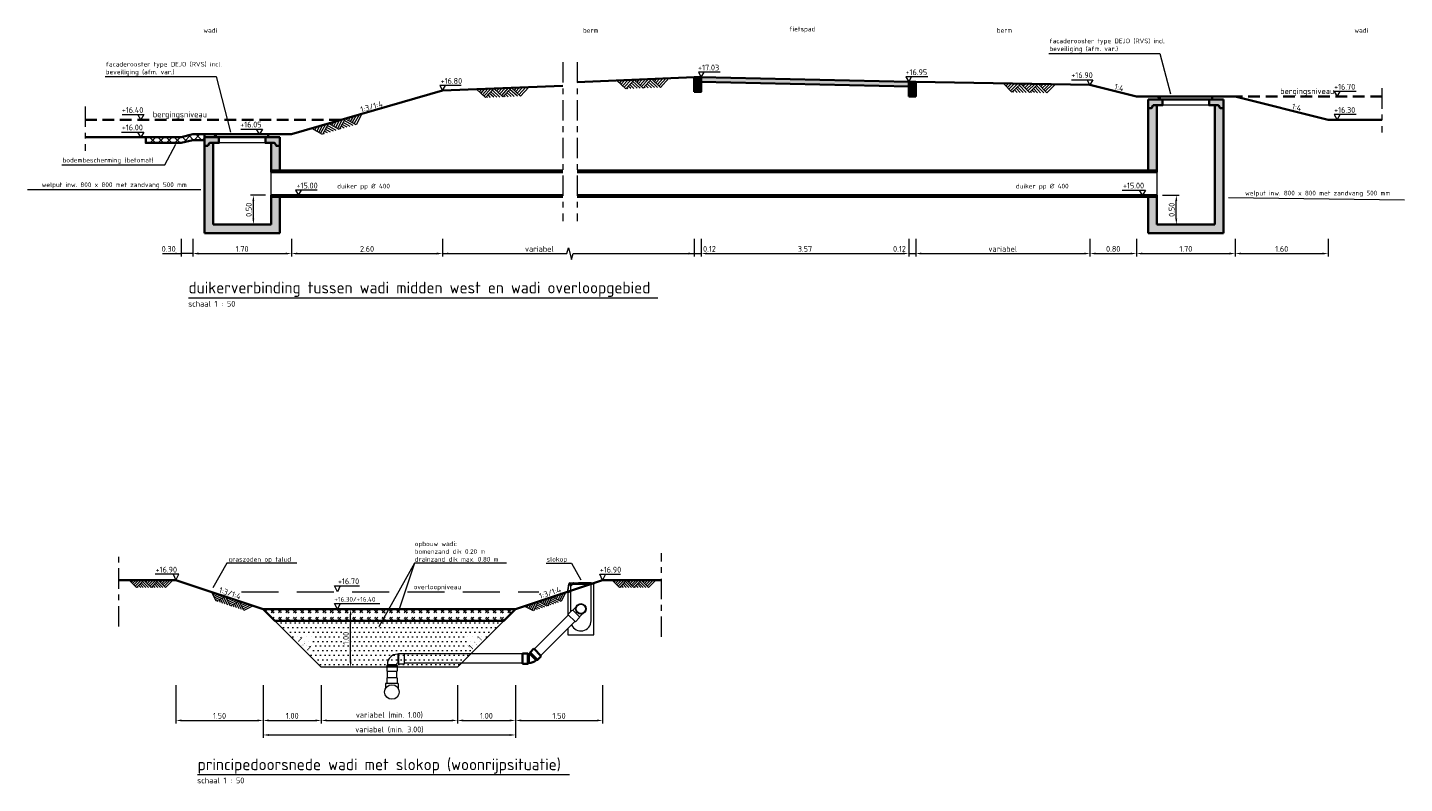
# Model space of a CAD drawing. Header units: metres. Extents: x 174255 to 175175, y 462028 to 462911.
# Tile 107 of 256: x 175067 to 175091, y 462235 to 462248. Entities that reach past the tile are written whole.
import ezdxf
from ezdxf.enums import TextEntityAlignment as Align

# ---------------------------------------------------------------- set-up
doc = ezdxf.new("R2010")
doc.units = ezdxf.units.M
for name, pattern in [('AFBREEKLIJN', [10, 7, -1.5, 0, -1.5]), ('HIDDEN2', [4.7625, 3.175, -1.5875]), ('HIDDENX2', [0.75, 0.5, -0.25])]:
    doc.linetypes.add(name, pattern=pattern)
doc.layers.get('Defpoints').update_dxf_attribs({"color": 6})
for name, color, linetype, lineweight in [('N-XX-AL-M', 10, 'Continuous', 20), ('N-XX-AL-VERWIJZING-DOORSNEDE-AFBREEKLIJN-GD', 10, 'AFBREEKLIJN', 18), ('N-XX-AL-VERWIJZING-DOORSNEDE-ARCERING-AD', 10, 'Continuous', 13), ('N-XX-AL-VERWIJZING-DOORSNEDE-ARCERING-VD', 254, 'Continuous', 13), ('N-XX-AL-VERWIJZING_DOORSNEDE-GD', 7, 'Continuous', 35), ('N-XX-AL-VERWIJZING_DOORSNEDE-T20', 7, 'Continuous', 18), ('N-XX-AL-VERWIJZING_DOORSNEDE-T40', 7, 'Continuous', 18)]:
    doc.layers.add(name, color=color, linetype=linetype, lineweight=lineweight)
doc.styles.add('NLCS-ISO-M50-T20', font='NLCS-ISO.ttf', dxfattribs={"height": 0.1})
doc.styles.add('NLCS-ISO-M50-T40', font='NLCS-ISO.ttf', dxfattribs={"height": 0.2})
doc.styles.add('Standaard50', font='isocpeur.ttf', dxfattribs={"height": 0.1})
doc.dimstyles.new('M50T20', dxfattribs={"dimtxt": 0.1, "dimasz": 0.1, "dimexe": 0.05, "dimexo": 0.1, "dimgap": 0.03, "dimtad": 1, "dimzin": 0, "dimdsep": 46, "dimtxsty": 'NLCS-ISO-M50-T20', "dimcen": 0, "dimclrd": 256, "dimclre": 256, "dimclrt": 256, "dimadec": 0, "dimazin": 0, "dimtfac": 1, "dimtix": 1, "dimtofl": 0, "dimtmove": 0, "dimatfit": 0, "dimfxl": 1, "dimtolj": 1, "dimtzin": 0, "dimlwd": -1, "dimlwe": -1, "dimarcsym": 0})

# ---------------------------------------------------------------- blocks, each defined once
blk = doc.blocks.new('*D34')
at = {"layer": 'Defpoints', "color": 0, "transparency": 16777216}
for p in [(175071.195, 462236.744), (175075.538, 462236.744), (175075.538, 462235.785)]:
    blk.add_point(p, dxfattribs=at)
at = {"layer": 'N-XX-AL-M', "transparency": 16777216}
for p, q in [((175071.195, 462236.644), (175071.195, 462235.735)), ((175075.538, 462236.644), (175075.538, 462235.735)), ((175071.295, 462235.785), (175075.438, 462235.785))]:
    blk.add_line(p, q, dxfattribs=at)
for points in [[(175071.295, 462235.801), (175071.295, 462235.768), (175071.195, 462235.785)], [(175075.438, 462235.801), (175075.438, 462235.768), (175075.538, 462235.785)]]:
    blk.add_solid(points, dxfattribs=at)
at = {"layer": 'N-XX-AL-M', "transparency": 16777216, "insert": (175073.367, 462235.875), "char_height": 0.1, "attachment_point": 5, "rotation": 0, "style": 'NLCS-ISO-M50-T20'}
blk.add_mtext('\\A1;variabel (min. 3.00)', dxfattribs=at)
blk = doc.blocks.new('*D35')
at = {"layer": 'Defpoints', "color": 0, "transparency": 16777216}
for p in [(175072.195, 462236.744), (175074.538, 462236.744), (175074.538, 462236.035)]:
    blk.add_point(p, dxfattribs=at)
at = {"layer": 'N-XX-AL-M', "transparency": 16777216}
for p, q in [((175072.195, 462236.644), (175072.195, 462235.985)), ((175074.538, 462236.644), (175074.538, 462235.985)), ((175072.295, 462236.035), (175074.438, 462236.035))]:
    blk.add_line(p, q, dxfattribs=at)
for points in [[(175072.295, 462236.051), (175072.295, 462236.018), (175072.195, 462236.035)], [(175074.438, 462236.051), (175074.438, 462236.018), (175074.538, 462236.035)]]:
    blk.add_solid(points, dxfattribs=at)
at = {"layer": 'N-XX-AL-M', "transparency": 16777216, "insert": (175073.367, 462236.125), "char_height": 0.1, "attachment_point": 5, "rotation": 0, "style": 'NLCS-ISO-M50-T20'}
blk.add_mtext('\\A1;variabel (min. 1.00)', dxfattribs=at)
blk = doc.blocks.new('*D36')
at = {"layer": 'Defpoints', "color": 0, "transparency": 16777216}
for p in [(175074.538, 462236.744), (175075.538, 462236.744), (175075.538, 462236.035)]:
    blk.add_point(p, dxfattribs=at)
at = {"layer": 'N-XX-AL-M', "transparency": 16777216}
for p, q in [((175074.538, 462236.644), (175074.538, 462235.985)), ((175075.538, 462236.644), (175075.538, 462235.985)), ((175074.638, 462236.035), (175075.438, 462236.035))]:
    blk.add_line(p, q, dxfattribs=at)
for points in [[(175074.638, 462236.051), (175074.638, 462236.018), (175074.538, 462236.035)], [(175075.438, 462236.051), (175075.438, 462236.018), (175075.538, 462236.035)]]:
    blk.add_solid(points, dxfattribs=at)
at = {"layer": 'N-XX-AL-M', "transparency": 16777216, "insert": (175075.038, 462236.115), "char_height": 0.1, "width": 0.2681, "attachment_point": 5, "rotation": 0, "style": 'NLCS-ISO-M50-T20'}
blk.add_mtext('\\A1;1.00', dxfattribs=at)
blk = doc.blocks.new('*D37')
at = {"layer": 'Defpoints', "color": 0, "transparency": 16777216}
for p in [(175071.195, 462236.744), (175072.195, 462236.744), (175072.195, 462236.035)]:
    blk.add_point(p, dxfattribs=at)
at = {"layer": 'N-XX-AL-M', "transparency": 16777216}
for p, q in [((175071.195, 462236.644), (175071.195, 462235.985)), ((175072.195, 462236.644), (175072.195, 462235.985)), ((175071.295, 462236.035), (175072.095, 462236.035))]:
    blk.add_line(p, q, dxfattribs=at)
for points in [[(175071.295, 462236.051), (175071.295, 462236.018), (175071.195, 462236.035)], [(175072.095, 462236.051), (175072.095, 462236.018), (175072.195, 462236.035)]]:
    blk.add_solid(points, dxfattribs=at)
at = {"layer": 'N-XX-AL-M', "transparency": 16777216, "insert": (175071.695, 462236.115), "char_height": 0.1, "attachment_point": 5, "rotation": 0, "style": 'NLCS-ISO-M50-T20'}
blk.add_mtext('\\A1;1.00', dxfattribs=at)
blk = doc.blocks.new('*D38')
at = {"layer": 'Defpoints', "color": 0, "transparency": 16777216}
for p in [(175069.695, 462236.744), (175071.195, 462236.744), (175071.195, 462236.035)]:
    blk.add_point(p, dxfattribs=at)
at = {"layer": 'N-XX-AL-M', "transparency": 16777216}
for p, q in [((175069.695, 462236.644), (175069.695, 462235.985)), ((175071.195, 462236.644), (175071.195, 462235.985)), ((175069.795, 462236.035), (175071.095, 462236.035))]:
    blk.add_line(p, q, dxfattribs=at)
for points in [[(175069.795, 462236.051), (175069.795, 462236.018), (175069.695, 462236.035)], [(175071.095, 462236.051), (175071.095, 462236.018), (175071.195, 462236.035)]]:
    blk.add_solid(points, dxfattribs=at)
at = {"layer": 'N-XX-AL-M', "transparency": 16777216, "insert": (175070.445, 462236.115), "char_height": 0.1, "attachment_point": 5, "rotation": 0, "style": 'NLCS-ISO-M50-T20'}
blk.add_mtext('\\A1;1.50', dxfattribs=at)
blk = doc.blocks.new('*D39')
at = {"layer": 'Defpoints', "color": 0, "transparency": 16777216}
for p in [(175075.538, 462236.744), (175077.038, 462236.744), (175077.038, 462236.035)]:
    blk.add_point(p, dxfattribs=at)
at = {"layer": 'N-XX-AL-M', "transparency": 16777216}
for p, q in [((175075.538, 462236.644), (175075.538, 462235.985)), ((175077.038, 462236.644), (175077.038, 462235.985)), ((175075.638, 462236.035), (175076.938, 462236.035))]:
    blk.add_line(p, q, dxfattribs=at)
for points in [[(175075.638, 462236.051), (175075.638, 462236.018), (175075.538, 462236.035)], [(175076.938, 462236.051), (175076.938, 462236.018), (175077.038, 462236.035)]]:
    blk.add_solid(points, dxfattribs=at)
at = {"layer": 'N-XX-AL-M', "transparency": 16777216, "insert": (175076.288, 462236.115), "char_height": 0.1, "attachment_point": 5, "rotation": 0, "style": 'NLCS-ISO-M50-T20'}
blk.add_mtext('\\A1;1.50', dxfattribs=at)
blk = doc.blocks.new('mv-arcering')
for p, q in [((0.029, 0), (0.015, -0.015)), ((0.073, 0), (0.037, -0.037)), ((0.117, 0), (0.059, -0.059)), ((0.162, 0), (0.081, -0.081)), ((0.206, 0), (0.103, -0.103)), ((0.279, 0), (0.265, -0.015)), ((0.323, 0), (0.287, -0.037)), ((0.367, 0), (0.309, -0.059)), ((0.412, 0), (0.331, -0.081)), ((0.456, 0), (0.353, -0.103)), ((0.529, 0), (0.515, -0.015)), ((0.573, 0), (0.537, -0.037)), ((0.617, 0), (0.559, -0.059)), ((0.662, 0), (0.581, -0.081)), ((0.706, 0), (0.603, -0.103)), ((0.154, -0.125), (0.14, -0.11)), ((0.198, -0.125), (0.162, -0.088)), ((0.242, -0.125), (0.184, -0.066)), ((0.287, -0.125), (0.206, -0.044)), ((0.331, -0.125), (0.228, -0.022)), ((0.404, -0.125), (0.39, -0.11)), ((0.448, -0.125), (0.412, -0.088)), ((0.492, -0.125), (0.434, -0.066)), ((0.537, -0.125), (0.456, -0.044)), ((0.581, -0.125), (0.478, -0.022))]:
    blk.add_line(p, q)
for points in [[(0.25, 0), (0.125, -0.125), (0, 0)], [(0.5, 0), (0.375, -0.125), (0.25, 0)], [(0.75, 0), (0.625, -0.125), (0.5, 0)]]:
    blk.add_lwpolyline(points)
blk = doc.blocks.new('45graden')
for p, q in [((0.105, 0.157), (0.159, 0.211)), ((0.261, 0.108), (0.159, 0.211)), ((0, 0.145), (0, 0)), ((0.076, 0.145), (0, 0.145)), ((0.076, 0), (0, 0)), ((0.076, 0.145), (0.089, 0.135)), ((0.076, 0.145), (0.076, 0)), ((0.076, 0), (0.089, 0.01)), ((0.089, 0.135), (0.089, 0.01)), ((0.105, 0.157), (0.103, 0.141)), ((0.103, 0.141), (0.191, 0.052)), ((0.207, 0.054), (0.105, 0.157)), ((0.207, 0.054), (0.191, 0.052)), ((0.207, 0.054), (0.261, 0.108))]:
    blk.add_line(p, q)
for radius in [0.02, 0.145]:
    blk.add_arc((0.089, 0.155), radius, 270, 315)
blk = doc.blocks.new('*D44')
at = {"layer": 'Defpoints', "color": 0, "transparency": 16777216}
for p in [(175086.575, 462245.07), (175086.911, 462245.07), (175086.575, 462244.57)]:
    blk.add_point(p, dxfattribs=at)
at = {"layer": 'N-XX-AL-M', "transparency": 16777216}
for p, q in [((175086.675, 462245.07), (175086.961, 462245.07)), ((175086.911, 462244.67), (175086.911, 462244.97))]:
    blk.add_line(p, q, dxfattribs=at)
for points in [[(175086.894, 462244.97), (175086.927, 462244.97), (175086.911, 462245.07)], [(175086.894, 462244.67), (175086.927, 462244.67), (175086.911, 462244.57)]]:
    blk.add_solid(points, dxfattribs=at)
at = {"layer": 'N-XX-AL-M', "transparency": 16777216, "insert": (175086.831, 462244.82), "char_height": 0.1, "attachment_point": 5, "rotation": 90, "style": 'NLCS-ISO-M50-T20'}
blk.add_mtext('\\A1;0.50', dxfattribs=at)
blk = doc.blocks.new('*D45')
at = {"layer": 'Defpoints', "color": 0, "transparency": 16777216}
for p in [(175071.027, 462245.07), (175071.333, 462245.07), (175071.333, 462244.57)]:
    blk.add_point(p, dxfattribs=at)
at = {"layer": 'N-XX-AL-M', "transparency": 16777216}
for p, q in [((175071.233, 462245.07), (175070.977, 462245.07)), ((175071.027, 462244.67), (175071.027, 462244.97))]:
    blk.add_line(p, q, dxfattribs=at)
for points in [[(175071.01, 462244.97), (175071.043, 462244.97), (175071.027, 462245.07)], [(175071.01, 462244.67), (175071.043, 462244.67), (175071.027, 462244.57)]]:
    blk.add_solid(points, dxfattribs=at)
at = {"layer": 'N-XX-AL-M', "transparency": 16777216, "insert": (175070.947, 462244.82), "char_height": 0.1, "attachment_point": 5, "rotation": 90, "style": 'NLCS-ISO-M50-T20'}
blk.add_mtext('\\A1;0.50', dxfattribs=at)
blk = doc.blocks.new('*D89')
at = {"layer": 'Defpoints', "color": 0, "transparency": 16777216}
for p in [(175072.7, 462237.949), (175072.7, 462237.949), (175072.7, 462236.949)]:
    blk.add_point(p, dxfattribs=at)
at = {"layer": 'N-XX-AL-M', "transparency": 16777216}
blk.add_line((175072.7, 462237.049), (175072.7, 462237.849), dxfattribs=at)
for points in [[(175072.684, 462237.849), (175072.717, 462237.849), (175072.7, 462237.949)], [(175072.684, 462237.049), (175072.717, 462237.049), (175072.7, 462236.949)]]:
    blk.add_solid(points, dxfattribs=at)
at = {"layer": 'N-XX-AL-M', "transparency": 16777216, "insert": (175072.62, 462237.449), "char_height": 0.1, "attachment_point": 5, "rotation": 90, "style": 'NLCS-ISO-M50-T20'}
blk.add_mtext('\\A1;1.00', dxfattribs=at)
blk = doc.blocks.new('*D93')
at = {"layer": 'Defpoints', "color": 0, "transparency": 16777216}
for p in [(175069.983, 462244.42), (175071.683, 462244.42), (175071.683, 462244.067)]:
    blk.add_point(p, dxfattribs=at)
at = {"layer": 'N-XX-AL-M', "transparency": 16777216}
for p, q in [((175069.983, 462244.32), (175069.983, 462244.017)), ((175071.683, 462244.32), (175071.683, 462244.017)), ((175070.083, 462244.067), (175071.583, 462244.067))]:
    blk.add_line(p, q, dxfattribs=at)
for points in [[(175070.083, 462244.084), (175070.083, 462244.051), (175069.983, 462244.067)], [(175071.583, 462244.084), (175071.583, 462244.051), (175071.683, 462244.067)]]:
    blk.add_solid(points, dxfattribs=at)
at = {"layer": 'N-XX-AL-M', "transparency": 16777216, "insert": (175070.833, 462244.147), "char_height": 0.1, "width": 0.26814, "attachment_point": 5, "rotation": 0, "style": 'NLCS-ISO-M50-T20'}
blk.add_mtext('\\A1;1.70', dxfattribs=at)
blk = doc.blocks.new('*D94')
at = {"layer": 'Defpoints', "color": 0, "transparency": 16777216}
for p in [(175071.683, 462244.42), (175074.283, 462244.42), (175074.283, 462244.067)]:
    blk.add_point(p, dxfattribs=at)
at = {"layer": 'N-XX-AL-M', "transparency": 16777216}
for p, q in [((175071.683, 462244.32), (175071.683, 462244.017)), ((175074.283, 462244.32), (175074.283, 462244.017)), ((175071.783, 462244.067), (175074.183, 462244.067))]:
    blk.add_line(p, q, dxfattribs=at)
for points in [[(175071.783, 462244.084), (175071.783, 462244.051), (175071.683, 462244.067)], [(175074.183, 462244.084), (175074.183, 462244.051), (175074.283, 462244.067)]]:
    blk.add_solid(points, dxfattribs=at)
at = {"layer": 'N-XX-AL-M', "transparency": 16777216, "insert": (175072.983, 462244.147), "char_height": 0.1, "width": 0.26814, "attachment_point": 5, "rotation": 0, "style": 'NLCS-ISO-M50-T20'}
blk.add_mtext('\\A1;2.60', dxfattribs=at)
blk = doc.blocks.new('*D95')
at = {"layer": 'Defpoints', "color": 0, "transparency": 16777216}
for p in [(175078.735, 462244.42), (175082.305, 462244.42), (175082.305, 462244.067)]:
    blk.add_point(p, dxfattribs=at)
at = {"layer": 'N-XX-AL-M', "transparency": 16777216}
for p, q in [((175078.735, 462244.32), (175078.735, 462244.017)), ((175082.305, 462244.32), (175082.305, 462244.017)), ((175078.835, 462244.067), (175082.205, 462244.067))]:
    blk.add_line(p, q, dxfattribs=at)
for points in [[(175078.835, 462244.084), (175078.835, 462244.051), (175078.735, 462244.067)], [(175082.205, 462244.084), (175082.205, 462244.051), (175082.305, 462244.067)]]:
    blk.add_solid(points, dxfattribs=at)
at = {"layer": 'N-XX-AL-M', "transparency": 16777216, "insert": (175080.52, 462244.147), "char_height": 0.1, "width": 0.26814, "attachment_point": 5, "rotation": 0, "style": 'NLCS-ISO-M50-T20'}
blk.add_mtext('\\A1;3.57', dxfattribs=at)
blk = doc.blocks.new('*D96')
at = {"layer": 'Defpoints', "color": 0, "transparency": 16777216}
for p in [(175082.425, 462244.42), (175085.425, 462244.42), (175085.425, 462244.067)]:
    blk.add_point(p, dxfattribs=at)
at = {"layer": 'N-XX-AL-M', "transparency": 16777216}
for p, q in [((175082.425, 462244.32), (175082.425, 462244.017)), ((175085.425, 462244.32), (175085.425, 462244.017)), ((175082.525, 462244.067), (175085.325, 462244.067))]:
    blk.add_line(p, q, dxfattribs=at)
for points in [[(175082.525, 462244.084), (175082.525, 462244.051), (175082.425, 462244.067)], [(175085.325, 462244.084), (175085.325, 462244.051), (175085.425, 462244.067)]]:
    blk.add_solid(points, dxfattribs=at)
at = {"layer": 'N-XX-AL-M', "transparency": 16777216, "insert": (175083.925, 462244.147), "char_height": 0.1, "width": 0.32406, "attachment_point": 5, "rotation": 0, "style": 'NLCS-ISO-M50-T20'}
blk.add_mtext('\\A1;variabel', dxfattribs=at)
blk = doc.blocks.new('*D97')
at = {"layer": 'Defpoints', "color": 0, "transparency": 16777216}
for p in [(175085.425, 462244.42), (175086.225, 462244.42), (175086.225, 462244.067)]:
    blk.add_point(p, dxfattribs=at)
at = {"layer": 'N-XX-AL-M', "transparency": 16777216}
for p, q in [((175085.425, 462244.32), (175085.425, 462244.017)), ((175086.225, 462244.32), (175086.225, 462244.017)), ((175085.525, 462244.067), (175086.125, 462244.067))]:
    blk.add_line(p, q, dxfattribs=at)
for points in [[(175085.525, 462244.084), (175085.525, 462244.051), (175085.425, 462244.067)], [(175086.125, 462244.084), (175086.125, 462244.051), (175086.225, 462244.067)]]:
    blk.add_solid(points, dxfattribs=at)
at = {"layer": 'N-XX-AL-M', "transparency": 16777216, "insert": (175085.825, 462244.147), "char_height": 0.1, "width": 0.26814, "attachment_point": 5, "rotation": 0, "style": 'NLCS-ISO-M50-T20'}
blk.add_mtext('\\A1;0.80', dxfattribs=at)
blk = doc.blocks.new('*D98')
at = {"layer": 'Defpoints', "color": 0, "transparency": 16777216}
for p in [(175086.225, 462244.42), (175087.925, 462244.42), (175087.925, 462244.067)]:
    blk.add_point(p, dxfattribs=at)
at = {"layer": 'N-XX-AL-M', "transparency": 16777216}
for p, q in [((175086.225, 462244.32), (175086.225, 462244.017)), ((175087.925, 462244.32), (175087.925, 462244.017)), ((175086.325, 462244.067), (175087.825, 462244.067))]:
    blk.add_line(p, q, dxfattribs=at)
for points in [[(175086.325, 462244.084), (175086.325, 462244.051), (175086.225, 462244.067)], [(175087.825, 462244.084), (175087.825, 462244.051), (175087.925, 462244.067)]]:
    blk.add_solid(points, dxfattribs=at)
at = {"layer": 'N-XX-AL-M', "transparency": 16777216, "insert": (175087.075, 462244.147), "char_height": 0.1, "width": 0.26814, "attachment_point": 5, "rotation": 0, "style": 'NLCS-ISO-M50-T20'}
blk.add_mtext('\\A1;1.70', dxfattribs=at)
blk = doc.blocks.new('*D99')
at = {"layer": 'Defpoints', "color": 0, "transparency": 16777216}
for p in [(175087.925, 462244.42), (175089.525, 462244.42), (175089.525, 462244.067)]:
    blk.add_point(p, dxfattribs=at)
at = {"layer": 'N-XX-AL-M', "transparency": 16777216}
for p, q in [((175087.925, 462244.32), (175087.925, 462244.017)), ((175089.525, 462244.32), (175089.525, 462244.017)), ((175088.025, 462244.067), (175089.425, 462244.067))]:
    blk.add_line(p, q, dxfattribs=at)
for points in [[(175088.025, 462244.084), (175088.025, 462244.051), (175087.925, 462244.067)], [(175089.425, 462244.084), (175089.425, 462244.051), (175089.525, 462244.067)]]:
    blk.add_solid(points, dxfattribs=at)
at = {"layer": 'N-XX-AL-M', "transparency": 16777216, "insert": (175088.725, 462244.147), "char_height": 0.1, "width": 0.26814, "attachment_point": 5, "rotation": 0, "style": 'NLCS-ISO-M50-T20'}
blk.add_mtext('\\A1;1.60', dxfattribs=at)

msp = doc.modelspace()

# ---------------------------------------------------------------- hatches: boundary and pattern name
at = {"layer": 'N-XX-AL-VERWIJZING-DOORSNEDE-ARCERING-AD'}
h = msp.add_hatch(dxfattribs=at)
h.set_pattern_fill('ANSI37', color=256, scale=0.1, style=0)
h.set_pattern_definition([(45, (174786.09841, 462130.96956), (-0.070710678, 0.070710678), []), (135, (174786.09841, 462130.96956), (-0.070710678, -0.070710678), [])])
h.paths.add_polyline_path([(175070.183, 462246.12), (175069.983, 462246.12), (175069.783, 462246.07), (175069.176, 462246.07), (175069.176, 462245.97), (175069.783, 462245.97), (175069.983, 462246.02), (175070.183, 462246.02)])
h = msp.add_hatch(dxfattribs=at)
h.set_pattern_fill('GOST_GLASS', color=256, scale=0.015)
h.set_pattern_definition([(45, (-9.25389, 4.5568), (0.127279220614, 0), [0.075, -0.105]), (45, (-9.22207, 4.5568), (0.127279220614, 0), [0.03, -0.15]), (45, (-9.25389, 4.58862), (0.127279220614, 0), [0.03, -0.15])])
h.paths.add_polyline_path([(175075.338, 462237.749), (175075.538, 462237.949), (175071.195, 462237.949), (175071.395, 462237.749)])
h = msp.add_hatch(dxfattribs=at)
h.set_pattern_fill('DOTS', color=256, scale=50, style=0)
h.set_pattern_definition([(0, (-1313.67463, -4527.84755), (0.0396875, 0.079375), [0, -0.079375])])
h.paths.add_polyline_path([(175071.395, 462237.749), (175075.338, 462237.749), (175074.538, 462236.949), (175072.195, 462236.949)])
at = {"layer": 'N-XX-AL-VERWIJZING-DOORSNEDE-ARCERING-VD'}
h = msp.add_hatch(color=256, dxfattribs=at)
h.dxf.hatch_style = 1
h.paths.add_polyline_path([(175078.735, 462247.1), (175078.615, 462247.1), (175078.615, 462246.85), (175078.735, 462246.85)])
h = msp.add_hatch(color=252, dxfattribs=at)
h.dxf.hatch_style = 1
h.paths.add_polyline_path([(175082.305, 462247.02), (175078.735, 462247.1), (175078.735, 462247.02), (175082.305, 462246.94)])
h = msp.add_hatch(color=256, dxfattribs=at)
h.dxf.hatch_style = 1
h.paths.add_polyline_path([(175082.425, 462247.02), (175082.305, 462247.02), (175082.305, 462246.77), (175082.425, 462246.77)])
h = msp.add_hatch(color=256, dxfattribs=at)
h.paths.add_polyline_path([(175087.725, 462246.72), (175087.475, 462246.72), (175087.475, 462246.62), (175087.635, 462246.62), (175087.665, 462246.57), (175087.725, 462246.57)])
h.paths.add_polyline_path([(175086.675, 462246.72), (175086.425, 462246.72), (175086.425, 462246.57), (175086.485, 462246.57), (175086.515, 462246.62), (175086.675, 462246.62)])
h = msp.add_hatch(color=256, dxfattribs=at)
h.paths.add_polyline_path([(175086.425, 462245.495), (175086.575, 462245.495), (175086.575, 462246.62), (175086.515, 462246.62), (175086.485, 462246.57), (175086.425, 462246.57)])
h.paths.add_polyline_path([(175086.575, 462245.045), (175086.425, 462245.045), (175086.425, 462244.42), (175087.725, 462244.42), (175087.725, 462246.57), (175087.665, 462246.57), (175087.635, 462246.62), (175087.575, 462246.62), (175087.575, 462244.57), (175086.575, 462244.57)])
h = msp.add_hatch(color=256, dxfattribs=at)
h.paths.add_polyline_path([(175071.483, 462246.07), (175071.233, 462246.07), (175071.233, 462245.97), (175071.393, 462245.97), (175071.423, 462245.92), (175071.483, 462245.92)])
h.paths.add_polyline_path([(175070.433, 462246.07), (175070.183, 462246.07), (175070.183, 462245.92), (175070.243, 462245.92), (175070.273, 462245.97), (175070.433, 462245.97)])
h = msp.add_hatch(color=256, dxfattribs=at)
h.paths.add_polyline_path([(175070.183, 462244.42), (175071.483, 462244.42), (175071.483, 462245.045), (175071.333, 462245.045), (175071.333, 462244.57), (175070.333, 462244.57), (175070.333, 462245.97), (175070.273, 462245.97), (175070.243, 462245.92), (175070.183, 462245.92)])
h.paths.add_polyline_path([(175071.483, 462245.92), (175071.423, 462245.92), (175071.393, 462245.97), (175071.333, 462245.97), (175071.333, 462245.495), (175071.483, 462245.495)])
for points in [[(175076.352, 462245.47), (175076.352, 462245.495), (175071.333, 462245.495), (175071.333, 462245.47)], [(175086.575, 462245.495), (175076.602, 462245.495), (175076.602, 462245.47), (175086.575, 462245.47)], [(175076.352, 462245.045), (175076.352, 462245.07), (175071.333, 462245.07), (175071.333, 462245.045)], [(175086.575, 462245.07), (175076.602, 462245.07), (175076.602, 462245.045), (175086.575, 462245.045)]]:
    msp.add_hatch(color=252, dxfattribs=at).paths.add_polyline_path(points)

# ---------------------------------------------------------------- linework, layer by layer
at = {"layer": 'N-XX-AL-M'}
for p, q in [((175069.783, 462244.321), (175069.783, 462244.017)), ((175074.283, 462244.32), (175074.283, 462244.017)), ((175078.615, 462244.32), (175078.615, 462244.017)), ((175069.463, 462244.067), (175069.783, 462244.067)), ((175069.983, 462244.067), (175069.783, 462244.067)), ((175074.283, 462244.067), (175076.422, 462244.068)), ((175076.532, 462244.068), (175078.615, 462244.067)), ((175078.615, 462244.067), (175078.735, 462244.067)), ((175082.305, 462244.067), (175082.425, 462244.067))]:
    msp.add_line(p, q, dxfattribs=at)
msp.add_lwpolyline([(175076.422, 462244.068), (175076.452, 462244.168), (175076.502, 462243.968), (175076.532, 462244.068)], dxfattribs=at)
for points in [[(175069.683, 462244.084), (175069.683, 462244.051), (175069.783, 462244.067)], [(175074.383, 462244.084), (175074.383, 462244.051), (175074.283, 462244.067)], [(175078.515, 462244.084), (175078.515, 462244.051), (175078.615, 462244.067)]]:
    msp.add_solid(points, dxfattribs=at)
at = {"layer": 'N-XX-AL-VERWIJZING-DOORSNEDE-AFBREEKLIJN-GD', "ltscale": 0.05}
for p, q in [((175076.352, 462247.358), (175076.352, 462244.622)), ((175076.602, 462247.358), (175076.602, 462244.622)), ((175090.45, 462246.91), (175090.45, 462246.148)), ((175068.131, 462246.597), (175068.131, 462245.834)), ((175068.713, 462237.652), (175068.713, 462238.91)), ((175078.049, 462237.472), (175078.049, 462238.91))]:
    msp.add_line(p, q, dxfattribs=at)
at = {"layer": 'N-XX-AL-VERWIJZING_DOORSNEDE-GD'}
for p, q in [((175087.725, 462246.72), (175086.425, 462246.72)), ((175086.575, 462246.62), (175086.575, 462245.52)), ((175087.575, 462246.62), (175087.575, 462244.57)), ((175086.425, 462245.495), (175086.425, 462246.57)), ((175087.725, 462246.57), (175087.725, 462244.42)), ((175070.383, 462246.12), (175070.383, 462246.07)), ((175071.283, 462246.12), (175071.283, 462246.07)), ((175068.131, 462246.07), (175069.176, 462246.07)), ((175071.483, 462246.07), (175070.183, 462246.07)), ((175070.183, 462245.92), (175070.183, 462244.42)), ((175070.333, 462245.97), (175070.333, 462244.57)), ((175071.333, 462245.97), (175071.333, 462245.47)), ((175071.483, 462245.495), (175071.483, 462245.92)), ((175071.333, 462245.495), (175076.352, 462245.495)), ((175071.333, 462245.47), (175076.352, 462245.47)), ((175076.602, 462245.495), (175086.575, 462245.495)), ((175076.602, 462245.47), (175086.575, 462245.47)), ((175086.575, 462245.52), (175086.575, 462245.47)), ((175071.333, 462245.07), (175076.352, 462245.07)), ((175071.333, 462244.57), (175071.333, 462245.07)), ((175071.333, 462245.045), (175076.352, 462245.045)), ((175071.483, 462245.045), (175071.483, 462244.42)), ((175076.602, 462245.07), (175086.575, 462245.07)), ((175076.602, 462245.045), (175086.575, 462245.045)), ((175086.425, 462245.045), (175086.425, 462244.42)), ((175086.575, 462244.57), (175086.575, 462245.07)), ((175070.333, 462244.57), (175071.333, 462244.57)), ((175087.575, 462244.57), (175086.575, 462244.57)), ((175071.483, 462244.42), (175070.183, 462244.42)), ((175086.425, 462244.42), (175087.725, 462244.42))]:
    msp.add_line(p, q, dxfattribs=at)
at = {"layer": 'N-XX-AL-VERWIJZING_DOORSNEDE-GD', "lineweight": 13}
for p, q in [((175087.475, 462246.62), (175086.675, 462246.62)), ((175071.233, 462245.97), (175070.433, 462245.97)), ((175071.333, 462245.07), (175071.333, 462245.47)), ((175086.575, 462245.47), (175086.575, 462245.07))]:
    msp.add_line(p, q, dxfattribs=at)
at = {"layer": 'N-XX-AL-VERWIJZING_DOORSNEDE-GD', "lineweight": 20}
for p, q in [((175076.438, 462238.269), (175076.456, 462238.383)), ((175076.443, 462238.269), (175076.457, 462238.358)), ((175076.486, 462238.36), (175076.457, 462238.36)), ((175076.495, 462238.372), (175076.473, 462238.372)), ((175076.475, 462238.4), (175076.478, 462238.379)), ((175076.475, 462238.4), (175076.489, 462238.4)), ((175076.476, 462238.4), (175076.478, 462238.379)), ((175076.478, 462238.379), (175076.495, 462238.379)), ((175076.494, 462238.365), (175076.484, 462238.365)), ((175076.484, 462238.36), (175076.484, 462238.248)), ((175076.488, 462238.365), (175076.488, 462238.379)), ((175076.488, 462237.907), (175076.488, 462238.357)), ((175076.489, 462238.4), (175076.495, 462238.404)), ((175076.495, 462238.379), (175076.494, 462238.365)), ((175076.495, 462238.404), (175076.501, 462238.404)), ((175076.501, 462238.404), (175076.507, 462238.4)), ((175076.507, 462238.4), (175076.513, 462238.4)), ((175076.508, 462238.365), (175076.524, 462238.39)), ((175076.508, 462238.365), (175076.508, 462238.365)), ((175076.512, 462238.372), (175076.855, 462238.377)), ((175076.513, 462238.4), (175076.519, 462238.404)), ((175076.517, 462238.379), (175076.85, 462238.384)), ((175076.519, 462238.404), (175076.525, 462238.404)), ((175076.524, 462238.39), (175076.83, 462238.394)), ((175076.525, 462238.404), (175076.531, 462238.4)), ((175076.531, 462238.4), (175076.561, 462238.401)), ((175076.533, 462238.39), (175076.533, 462238.4)), ((175076.543, 462238.404), (175076.537, 462238.4)), ((175076.543, 462238.404), (175076.549, 462238.405)), ((175076.549, 462238.405), (175076.555, 462238.401)), ((175076.559, 462238.391), (175076.559, 462238.401)), ((175076.561, 462238.401), (175076.567, 462238.405)), ((175076.567, 462238.405), (175076.573, 462238.405)), ((175076.573, 462238.405), (175076.579, 462238.401)), ((175076.579, 462238.401), (175076.585, 462238.401)), ((175076.585, 462238.401), (175076.591, 462238.405)), ((175076.591, 462238.405), (175076.597, 462238.405)), ((175076.597, 462238.405), (175076.603, 462238.401)), ((175076.603, 462238.401), (175076.609, 462238.401)), ((175076.609, 462238.401), (175076.615, 462238.405)), ((175076.615, 462238.405), (175076.621, 462238.406)), ((175076.621, 462238.406), (175076.627, 462238.402)), ((175076.627, 462238.402), (175076.633, 462238.402)), ((175076.633, 462238.402), (175076.639, 462238.406)), ((175076.639, 462238.406), (175076.645, 462238.406)), ((175076.645, 462238.406), (175076.651, 462238.402)), ((175076.651, 462238.402), (175076.657, 462238.402)), ((175076.657, 462238.402), (175076.663, 462238.406)), ((175076.663, 462238.406), (175076.669, 462238.406)), ((175076.669, 462238.406), (175076.675, 462238.402)), ((175076.675, 462238.402), (175076.681, 462238.402)), ((175076.681, 462238.402), (175076.687, 462238.406)), ((175076.687, 462238.406), (175076.693, 462238.407)), ((175076.693, 462238.407), (175076.699, 462238.403)), ((175076.699, 462238.403), (175076.705, 462238.403)), ((175076.705, 462238.403), (175076.711, 462238.407)), ((175076.711, 462238.407), (175076.717, 462238.407)), ((175076.717, 462238.407), (175076.723, 462238.403)), ((175076.723, 462238.403), (175076.729, 462238.403)), ((175076.729, 462238.403), (175076.735, 462238.407)), ((175076.735, 462238.407), (175076.741, 462238.407)), ((175076.741, 462238.407), (175076.747, 462238.403)), ((175076.747, 462238.403), (175076.753, 462238.403)), ((175076.753, 462238.403), (175076.759, 462238.407)), ((175076.759, 462238.407), (175076.765, 462238.408)), ((175076.765, 462238.408), (175076.771, 462238.404)), ((175076.771, 462238.404), (175076.777, 462238.404)), ((175076.777, 462238.404), (175076.783, 462238.408)), ((175076.783, 462238.408), (175076.789, 462238.408)), ((175076.789, 462238.408), (175076.795, 462238.404)), ((175076.795, 462238.404), (175076.801, 462238.404)), ((175076.801, 462238.404), (175076.807, 462238.408)), ((175076.807, 462238.408), (175076.813, 462238.408)), ((175076.813, 462238.408), (175076.819, 462238.404)), ((175076.819, 462238.404), (175076.825, 462238.404)), ((175076.825, 462238.404), (175076.831, 462238.409)), ((175076.831, 462238.409), (175076.837, 462238.409)), ((175076.837, 462238.409), (175076.843, 462238.405)), ((175076.838, 462238.384), (175076.837, 462238.389)), ((175076.838, 462237.75), (175076.838, 462238.384)), ((175076.843, 462238.405), (175076.888, 462238.405)), ((175076.851, 462238.405), (175076.849, 462238.384)), ((175076.85, 462238.384), (175076.851, 462238.405)), ((175076.857, 462238.399), (175076.855, 462238.377)), ((175076.881, 462238.399), (175076.857, 462238.399)), ((175076.883, 462238.377), (175076.881, 462238.399)), ((175076.883, 462238.377), (175076.888, 462238.377)), ((175076.888, 462238.405), (175076.888, 462238.377)), ((175076.888, 462237.505), (175076.888, 462238.377)), ((175076.438, 462238.269), (175076.438, 462237.843)), ((175076.438, 462238.249), (175076.488, 462238.248)), ((175076.438, 462238.229), (175076.443, 462238.229)), ((175076.443, 462238.269), (175076.443, 462238.249)), ((175076.444, 462238.241), (175076.443, 462238.229)), ((175076.482, 462238.24), (175076.444, 462238.241)), ((175076.483, 462238.229), (175076.482, 462238.24)), ((175076.483, 462238.229), (175076.488, 462238.229)), ((175076.448, 462237.852), (175075.86, 462237.263)), ((175076.607, 462238.012), (175076.525, 462237.93)), ((175076.72, 462237.899), (175076.639, 462237.817)), ((175072.195, 462236.949), (175071.395, 462237.749)), ((175074.538, 462236.949), (175075.338, 462237.749)), ((175076.561, 462237.74), (175075.974, 462237.15)), ((175076.438, 462237.616), (175076.438, 462237.505)), ((175076.438, 462237.505), (175076.888, 462237.505)), ((175073.532, 462237.188), (175073.516, 462237.176)), ((175073.516, 462237.021), (175073.516, 462237.176)), ((175073.532, 462237.188), (175073.626, 462237.188)), ((175073.532, 462237.008), (175073.532, 462237.188)), ((175073.626, 462237.009), (175073.626, 462237.188)), ((175075.658, 462237.179), (175073.626, 462237.179)), ((175074.538, 462236.949), (175072.195, 462236.949)), ((175073.321, 462236.978), (175073.334, 462236.993)), ((175073.321, 462236.978), (175073.321, 462236.883)), ((175073.321, 462236.978), (175073.501, 462236.978)), ((175073.321, 462236.883), (175073.501, 462236.883)), ((175073.331, 462236.883), (175073.331, 462236.769)), ((175073.489, 462236.993), (175073.334, 462236.993)), ((175073.501, 462236.978), (175073.489, 462236.993)), ((175073.491, 462236.883), (175073.491, 462236.769)), ((175073.501, 462236.978), (175073.501, 462236.883)), ((175073.532, 462237.008), (175073.516, 462237.021)), ((175073.532, 462237.008), (175073.626, 462237.009)), ((175075.658, 462237.019), (175073.626, 462237.019)), ((175073.301, 462236.669), (175073.301, 462236.584)), ((175073.521, 462236.669), (175073.301, 462236.669)), ((175073.321, 462236.769), (175073.321, 462236.669)), ((175073.501, 462236.769), (175073.321, 462236.769)), ((175073.501, 462236.769), (175073.501, 462236.669)), ((175073.521, 462236.669), (175073.521, 462236.584))]:
    msp.add_line(p, q, dxfattribs=at)
at = {"layer": 'N-XX-AL-VERWIJZING_DOORSNEDE-GD', "flags": 128}
for points in [[(175078.615, 462247.1), (175076.602, 462247.018)], [(175071.283, 462246.12), (175071.683, 462246.12), (175074.283, 462246.87), (175076.352, 462246.955)], [(175082.425, 462247.02), (175085.425, 462246.97), (175086.225, 462246.77), (175086.625, 462246.77)], [(175086.425, 462246.72), (175086.425, 462246.57), (175086.485, 462246.57), (175086.515, 462246.62), (175086.675, 462246.62), (175086.675, 462246.72)], [(175086.625, 462246.72), (175086.625, 462246.77), (175087.525, 462246.77), (175087.525, 462246.72)], [(175087.475, 462246.72), (175087.475, 462246.62), (175087.635, 462246.62), (175087.665, 462246.57), (175087.725, 462246.57), (175087.725, 462246.72)], [(175087.525, 462246.77), (175087.925, 462246.77), (175089.525, 462246.37), (175090.45, 462246.37)], [(175070.183, 462246.12), (175071.283, 462246.12)], [(175070.183, 462246.07), (175070.183, 462245.92), (175070.243, 462245.92), (175070.273, 462245.97), (175070.433, 462245.97), (175070.433, 462246.07)], [(175071.233, 462246.07), (175071.233, 462245.97), (175071.393, 462245.97), (175071.423, 462245.92), (175071.483, 462245.92), (175071.483, 462246.07)], [(175068.713, 462238.449), (175069.695, 462238.449), (175071.195, 462237.949), (175075.538, 462237.949), (175077.038, 462238.449), (175078.049, 462238.449)], [(175071.195, 462237.949), (175071.395, 462237.749), (175075.338, 462237.749), (175075.538, 462237.949)]]:
    msp.add_lwpolyline(points, dxfattribs=at)
at = {"layer": 'N-XX-AL-VERWIJZING_DOORSNEDE-GD'}
for points in [[(175078.615, 462246.85), (175078.735, 462246.85), (175078.735, 462247.1), (175078.615, 462247.1)], [(175082.305, 462246.77), (175082.425, 462246.77), (175082.425, 462247.02), (175082.305, 462247.02)]]:
    msp.add_lwpolyline(points, close=True, dxfattribs=at)
at = {"layer": 'N-XX-AL-VERWIJZING_DOORSNEDE-GD', "flags": 128}
for points in [[(175082.305, 462247.02), (175082.305, 462246.94), (175078.735, 462247.02), (175078.735, 462247.1)], [(175070.183, 462246.12), (175069.983, 462246.12), (175069.783, 462246.07), (175069.176, 462246.07), (175069.176, 462245.97), (175069.783, 462245.97), (175069.983, 462246.02), (175070.183, 462246.02)]]:
    msp.add_lwpolyline(points, close=True, dxfattribs=at)
at = {"layer": 'N-XX-AL-VERWIJZING_DOORSNEDE-GD', "linetype": 'HIDDENX2', "ltscale": 0.4, "flags": 128}
for points in [[(175090.45, 462246.77), (175087.925, 462246.77)], [(175068.131, 462246.37), (175072.55, 462246.37)]]:
    msp.add_lwpolyline(points, dxfattribs=at)
at = {"layer": 'N-XX-AL-VERWIJZING_DOORSNEDE-GD', "linetype": 'HIDDEN2', "lineweight": 20, "ltscale": 0.2, "flags": 128}
msp.add_lwpolyline([(175070.822, 462238.249), (175075.937, 462238.249)], dxfattribs=at)
at = {"layer": 'N-XX-AL-VERWIJZING_DOORSNEDE-GD', "lineweight": 20, "flags": 128}
msp.add_lwpolyline([(175076.507, 462237.926), (175076.525, 462237.93), (175076.639, 462237.817), (175076.635, 462237.799), (175076.568, 462237.733), (175076.441, 462237.859)], close=True, dxfattribs=at)
for points in [[(175073.516, 462237.176), (175073.507, 462237.176, 0.413192), (175073.334, 462237.002), (175073.334, 462236.993)], [(175073.516, 462237.021), (175073.507, 462237.021, 0.413192), (175073.489, 462237.002), (175073.489, 462236.993)]]:
    msp.add_lwpolyline(points, format="xyb", dxfattribs=at)
at = {"layer": 'N-XX-AL-VERWIJZING_DOORSNEDE-GD'}
for centre in [(175086.61, 462246.735), (175070.368, 462246.085)]:
    msp.add_circle(centre, 0.01, dxfattribs=at)
at = {"layer": 'N-XX-AL-VERWIJZING_DOORSNEDE-GD', "lineweight": 20}
for centre, radius in [((175076.663, 462237.955), 0.0902), ((175076.663, 462237.955), 0.0802), ((175073.411, 462236.524), 0.125)]:
    msp.add_circle(centre, radius, dxfattribs=at)
for centre, radius, start, end in [((175076.476, 462238.38), 0.02, 90.7994, 171.2538), ((175076.473, 462238.356), 0.016, 90.7994, 171.2538), ((175076.496, 462238.366), 0.012, 185.5796, 355.7994), ((175076.83, 462238.387), 0.007, 10.7994, 90.7994), ((175076.663, 462237.75), 0.175, 203.3546, 0)]:
    msp.add_arc(centre, radius, start, end, dxfattribs=at)
at = {"layer": 'N-XX-AL-VERWIJZING_DOORSNEDE-T20'}
for p, q in [((175067.14, 462245.168), (175070.124, 462245.168)), ((175087.808, 462245.029), (175090.837, 462244.993))]:
    msp.add_line(p, q, dxfattribs=at)
for points in [[(175084.715, 462247.512), (175086.629, 462247.512), (175086.808, 462246.818)], [(175068.474, 462247.112), (175070.388, 462247.112), (175070.634, 462246.154)], [(175079.063, 462247.187), (175078.685, 462247.187), (175078.735, 462247.1), (175078.785, 462247.187)], [(175082.633, 462247.107), (175082.255, 462247.107), (175082.305, 462247.02), (175082.355, 462247.107)], [(175085.107, 462247.057), (175085.475, 462247.057), (175085.425, 462246.97), (175085.375, 462247.057)], [(175074.604, 462246.957), (175074.233, 462246.957), (175074.283, 462246.87), (175074.333, 462246.957)], [(175090.008, 462246.857), (175089.63, 462246.857), (175089.68, 462246.77), (175089.73, 462246.857)], [(175068.766, 462246.457), (175069.141, 462246.457), (175069.091, 462246.37), (175069.041, 462246.457)], [(175090.008, 462246.457), (175089.63, 462246.457), (175089.68, 462246.37), (175089.73, 462246.457)], [(175068.76, 462246.157), (175069.141, 462246.157), (175069.091, 462246.07), (175069.041, 462246.157)], [(175070.809, 462246.207), (175071.182, 462246.207), (175071.132, 462246.12), (175071.082, 462246.207)], [(175067.731, 462245.595), (175069.502, 462245.595), (175069.691, 462245.951)], [(175072.124, 462245.157), (175071.754, 462245.157), (175071.804, 462245.07), (175071.854, 462245.157)], [(175085.978, 462245.157), (175086.379, 462245.157), (175086.329, 462245.07), (175086.279, 462245.157)], [(175069.645, 462238.549), (175069.695, 462238.449), (175069.745, 462238.549), (175069.336, 462238.549)], [(175071.774, 462238.738), (175070.569, 462238.738), (175070.331, 462238.317)], [(175075.382, 462238.738), (175073.801, 462238.738), (175073.185, 462237.648)], [(175073.801, 462238.738), (175073.519, 462237.9)], [(175076.068, 462238.738), (175076.502, 462238.738), (175076.663, 462238.454)], [(175077.088, 462238.549), (175077.038, 462238.449), (175076.988, 462238.549), (175077.347, 462238.549)], [(175072.522, 462238.349), (175072.472, 462238.249), (175072.422, 462238.349), (175072.855, 462238.349)], [(175072.522, 462238.049), (175072.472, 462237.949), (175072.422, 462238.049), (175073.205, 462238.049)]]:
    msp.add_lwpolyline(points, dxfattribs=at)
at = {"layer": 'N-XX-AL-VERWIJZING_DOORSNEDE-T40'}
for p, q in [((175069.91, 462243.304), (175077.989, 462243.304)), ((175070.065, 462235.103), (175076.466, 462235.103))]:
    msp.add_line(p, q, dxfattribs=at)

# ---------------------------------------------------------------- block references
at = {"layer": 'N-XX-AL-VERWIJZING-DOORSNEDE-ARCERING-AD', "xscale": 1.200000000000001, "yscale": 1.200000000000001, "zscale": 1.200000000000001}
for p, rotation in [((175077.28, 462247.046), 2.351897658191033), ((175074.867, 462246.894), 2.351897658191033), ((175083.934, 462246.995), 359.0451587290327), ((175072.031, 462246.221), 16.09081656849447)]:
    msp.add_blockref('mv-arcering', p, dxfattribs=dict(at, rotation=rotation))
at = {"layer": 'N-XX-AL-VERWIJZING-DOORSNEDE-ARCERING-AD'}
for p in [(175068.89, 462238.449), (175077.201, 462238.449)]:
    msp.add_blockref('mv-arcering', p, dxfattribs=at)
for p, rotation in [((175070.31, 462238.244), 341.5650511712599), ((175075.689, 462238), 18.4349488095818)]:
    msp.add_blockref('mv-arcering', p, dxfattribs=dict(at, rotation=rotation))
at = {"layer": 'N-XX-AL-VERWIJZING_DOORSNEDE-GD', "lineweight": 20, "xscale": 1.238656, "yscale": 1.238656, "zscale": 1.238656}
msp.add_blockref('45graden', (175075.658, 462237.009), dxfattribs=at)

# ---------------------------------------------------------------- texts
at = {"layer": 'N-XX-AL-M', "char_height": 0.1, "attachment_point": 5, "rotation": 0}
for s, insert, width, style in [('\\A1;0.30', (175069.569, 462244.147), 0.23249, 'Standaard50'), ('\\A1;variabel', (175075.949, 462244.147), 0.26814, 'NLCS-ISO-M50-T20'), ('\\A1;0.12', (175078.876, 462244.147), 0.23249, 'Standaard50'), ('\\A1;0.12', (175082.146, 462244.147), 0.23249, 'Standaard50')]:
    msp.add_mtext(s, dxfattribs=dict(at, insert=insert, width=width, style=style))
at = {"layer": 'N-XX-AL-VERWIJZING_DOORSNEDE-T20', "style": 'NLCS-ISO-M50-T20'}
for s, p in [('+17.03', (175078.68, 462247.217)), ('+16.80', (175074.249, 462246.987)), ('+16.95', (175082.25, 462247.137)), ('+16.90', (175085.104, 462247.087)), ('bergingsniveau', (175088.699, 462246.812)), ('+16.70', (175089.625, 462246.887)), ('+16.40', (175068.762, 462246.487)), ('+16.30', (175089.625, 462246.487)), ('bergingsniveau', (175069.297, 462246.412)), ('+16.00', (175068.762, 462246.187)), ('+16.05', (175070.8, 462246.237)), ('+15.00', (175071.769, 462245.187)), ('+15.00', (175085.992, 462245.187)), ('schaal 1 : 50', (175069.905, 462243.154)), ('schaal 1 : 50', (175070.06, 462234.953))]:
    msp.add_text(s, height=0.1, dxfattribs=at).set_placement(p)
for s, rotation, p in [('1:4', 345.96, (175085.915, 462246.874)), ('1:3/1:4', 16.09, (175073.073, 462246.547)), ('1:4', 345.96, (175088.97, 462246.535))]:
    msp.add_text(s, height=0.1, rotation=rotation, dxfattribs=at).set_placement(p, align=Align.CENTER)
msp.add_text('+16.90', height=0.1, rotation=359.9944, dxfattribs=at).set_placement((175069.713, 462238.579), align=Align.RIGHT)
for s, rotation, p in [('+16.90', 359.9944, (175076.988, 462238.579)), ('1:3/1:4', 341.57, (175070.424, 462238.238)), ('+16.70', 359.9944, (175072.482, 462238.379)), ('1:3/1:4', 18.43, (175075.964, 462238.123)), ('1 : 1', 315, (175071.774, 462237.413)), ('1 : 1', 45, (175074.786, 462237.24))]:
    msp.add_text(s, height=0.1, rotation=rotation, dxfattribs=at).set_placement(p)
at = {"layer": 'N-XX-AL-VERWIJZING_DOORSNEDE-T20', "char_height": 0.08, "attachment_point": 8, "style": 'NLCS-ISO-M50-T20'}
for s, insert in [('wadi', (175070.285, 462247.867)), ('berm', (175076.833, 462247.867)), ('fietspad', (175080.473, 462247.867)), ('berm', (175083.955, 462247.867)), ('wadi', (175090.094, 462247.867))]:
    msp.add_mtext_dynamic_manual_height_columns(s, width=0.84411, gutter_width=0.103, heights=[0.118], dxfattribs=dict(at, insert=insert))
at = {"layer": 'N-XX-AL-VERWIJZING_DOORSNEDE-T20', "char_height": 0.08, "style": 'NLCS-ISO-M50-T20'}
for s, insert, width, attachment_point in [('facaderooster type DEJO (RVS) incl. beveiliging (afm. var.)', (175084.726, 462247.528), 1.95543, 7), ('facaderooster type DEJO (RVS) incl. beveiliging (afm. var.)', (175068.485, 462247.128), 1.95543, 7), ('bodembescherming (betomat)', (175067.742, 462245.611), 1.95543, 7), ('\\A1;welput inw. 800 x 800 met zandvang 500 mm', (175069.881, 462245.188), 3.0355, 9), ('\\A1;duiker pp %%C 400', (175072.47, 462245.164), 1.3462, 7), ('\\A1;duiker pp %%C 400', (175084.15, 462245.164), 1.3462, 7), ('\\A1;welput inw. 800 x 800 met zandvang 500 mm', (175088.095, 462245.044), 3.0355, 7), ('\\A1;opbouw wadi:\\Pbomenzand dik 0.20 m\\Pdrainzand dik max. 0.80 m', (175073.803, 462238.768), 1.78834, 7), ('graszoden op talud', (175070.599, 462238.743), 3.01975, 7), ('slokop', (175076.074, 462238.744), 0.51724, 7), ('\\A1;overloopniveau', (175073.786, 462238.268), 1.08499, 7), ('\\A1;+16.30/+16.40', (175072.422, 462238.079), 0.96196, 7)]:
    msp.add_mtext(s, dxfattribs=dict(at, insert=insert, width=width, attachment_point=attachment_point))
at = {"layer": 'N-XX-AL-VERWIJZING_DOORSNEDE-T40', "char_height": 0.2, "attachment_point": 7, "style": 'NLCS-ISO-M50-T40'}
for s, insert, width in [('duikerverbinding tussen wadi midden west en wadi overloopgebied', (175069.91, 462243.322), 9.56098), ('principedoorsnede wadi met slokop (woonrijpsituatie)', (175070.067, 462235.119), 6.82043)]:
    msp.add_mtext(s, dxfattribs=dict(at, insert=insert, width=width))

# ---------------------------------------------------------------- dimensions: what is measured, and where the dimension line sits
at = {"layer": 'N-XX-AL-M'}
for base, p1, p2, picture, middle in [((175071.027, 462245.07), (175071.333, 462244.57), (175071.333, 462245.07), '*D45', (175070.947, 462244.82)), ((175086.911, 462245.07), (175086.575, 462244.57), (175086.575, 462245.07), '*D44', (175086.831, 462244.82))]:
    dim = msp.add_linear_dim(base=base, p1=p1, p2=p2, angle=270, dimstyle='M50T20', override={"dimse1": 1}, dxfattribs=at)
    dim.commit()
    dim.dimension.update_dxf_attribs({"geometry": picture, "text_midpoint": middle})
for base, p1, p2, picture, middle in [((175071.683, 462244.067), (175069.983, 462244.42), (175071.683, 462244.42), '*D93', (175070.833, 462244.147)), ((175074.283, 462244.067), (175071.683, 462244.42), (175074.283, 462244.42), '*D94', (175072.983, 462244.147)), ((175082.305, 462244.067), (175078.735, 462244.42), (175082.305, 462244.42), '*D95', (175080.52, 462244.147)), ((175086.225, 462244.067), (175085.425, 462244.42), (175086.225, 462244.42), '*D97', (175085.825, 462244.147)), ((175087.925, 462244.067), (175086.225, 462244.42), (175087.925, 462244.42), '*D98', (175087.075, 462244.147)), ((175089.525, 462244.067), (175087.925, 462244.42), (175089.525, 462244.42), '*D99', (175088.725, 462244.147)), ((175071.195, 462236.035), (175069.695, 462236.744), (175071.195, 462236.744), '*D38', (175070.445, 462236.115)), ((175072.195, 462236.035), (175071.195, 462236.744), (175072.195, 462236.744), '*D37', (175071.695, 462236.115)), ((175075.538, 462236.035), (175074.538, 462236.744), (175075.538, 462236.744), '*D36', (175075.038, 462236.115)), ((175077.038, 462236.035), (175075.538, 462236.744), (175077.038, 462236.744), '*D39', (175076.288, 462236.115))]:
    dim = msp.add_linear_dim(base=base, p1=p1, p2=p2, angle=180, dimstyle='M50T20', dxfattribs=at)
    dim.commit()
    dim.dimension.update_dxf_attribs({"geometry": picture, "text_midpoint": middle})
for base, p1, p2, text, picture, middle in [((175085.425, 462244.067), (175082.425, 462244.42), (175085.425, 462244.42), 'variabel', '*D96', (175083.925, 462244.147)), ((175075.538, 462235.785), (175071.195, 462236.744), (175075.538, 462236.744), 'variabel (min. 3.00)', '*D34', (175073.367, 462235.875)), ((175074.538, 462236.035), (175072.195, 462236.744), (175074.538, 462236.744), 'variabel (min. 1.00)', '*D35', (175073.367, 462236.125))]:
    dim = msp.add_linear_dim(base=base, p1=p1, p2=p2, angle=180, text=text, dimstyle='M50T20', dxfattribs=at)
    dim.commit()
    dim.dimension.update_dxf_attribs({"geometry": picture, "text_midpoint": middle})
dim = msp.add_linear_dim(base=(175072.7, 462237.949), p1=(175072.7, 462236.949), p2=(175072.7, 462237.949), angle=90, dimstyle='M50T20', override={"dimse1": 1, "dimse2": 1}, dxfattribs=at)
dim.commit()
dim.dimension.update_dxf_attribs({"geometry": '*D89', "text_midpoint": (175072.7, 462237.449), "dimtype": 161})

doc.saveas('drawing.dxf')
